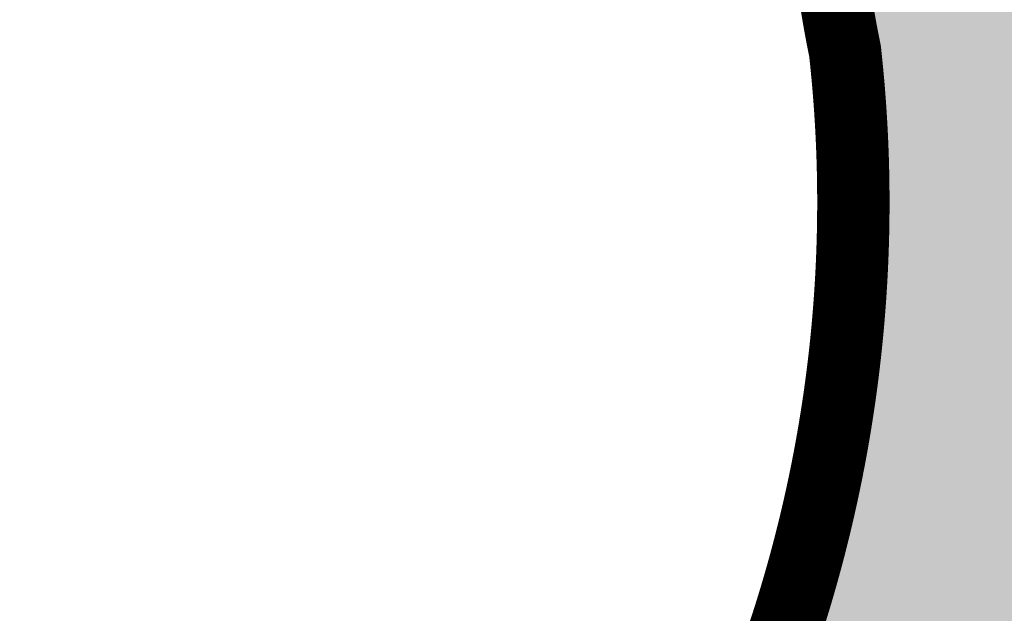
# Model space of a CAD drawing. Header units: feet. Extents: x 1609737 to 1611449, y 574802 to 575794.
# Tile 63 of 256: x 1610386 to 1610399, y 575051 to 575059. Entities that reach past the tile are written whole.
import ezdxf

# ---------------------------------------------------------------- set-up
doc = ezdxf.new("R2010")
doc.units = ezdxf.units.FT
doc.header["$MEASUREMENT"] = 0
for name, color, linetype in [('C-GROUTED-BLDR-HTCH-SINGLE', 79, 'Continuous'), ('C-THICKENED EDGE', 3, 'Continuous'), ('C-VOID FILLED RIPRAP', 23, 'Continuous')]:
    doc.layers.add(name, color=color, linetype=linetype)

msp = doc.modelspace()

# ---------------------------------------------------------------- hatches: boundary and pattern name
at = {"layer": 'C-GROUTED-BLDR-HTCH-SINGLE'}
h = msp.add_hatch(color=256, dxfattribs=at)
h.dxf.hatch_style = 1
edge = h.paths.add_edge_path()
edge.add_arc((1610346.798689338, 574967.6627427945), 126.8649867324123, 71.28505858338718, 88.50538841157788, ccw=False)
edge.add_arc((1610346.827493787, 574966.8597696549), 127.6165798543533, 65.85690705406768, 71.41298022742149, ccw=False)
edge.add_arc((1610404.7424691, 575080.043137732), 6.586764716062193, 150.232757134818, 192.3781952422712)
edge.add_arc((1610384.063225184, 575073.5679704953), 15.11863200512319, -18.604933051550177, 19.56635503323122, ccw=False)
edge.add_arc((1610416.513828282, 575060.92329932), 19.73778720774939, 156.6556931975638, 184.9380587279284)
edge.add_arc((1610380.29010607, 575056.0200681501), 16.86635743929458, -23.431948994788, 10.951468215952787, ccw=False)
edge.add_arc((1610404.150345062, 575043.2004725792), 10.37631145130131, 143.9079133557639, 198.3481587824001)
edge.add_arc((1610383.350808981, 575032.3549064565), 13.31777413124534, -11.562052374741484, 34.68779327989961, ccw=False)
edge.add_arc((1610414.662779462, 575075.9827910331), 49.76963084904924, 248.470540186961, 307.5616870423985)
edge.add_arc((1610475.45377047, 574997.3922403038), 49.58879759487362, 68.46665870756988, 127.88389707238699, ccw=False)
edge.add_arc((1610541.152820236, 575168.45085079), 133.6554409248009, 249.1835495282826, 262.0771957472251)
edge.add_arc((1610538.620285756, 575053.3600420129), 23.48207888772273, 169.698739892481, 227.4135499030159, ccw=False)
edge.add_arc((1610504.766698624, 575062.5365908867), 11.84640154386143, 335.1552628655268, 392.3913042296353)
edge.add_arc((1610525.659987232, 575075.0338984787), 12.50724317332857, 155.5736846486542, 209.4597175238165, ccw=False)
edge.add_arc((1610505.763914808, 575085.634325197), 10.09250994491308, 327.4616461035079, 366.1857299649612)
edge.add_arc((1610550.370748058, 575153.6818102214), 75.35873958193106, 242.691587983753, 274.296040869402)
edge.add_arc((1610562.194032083, 575081.4931232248), 6.849925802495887, 198.0715154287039, 205.5866701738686, ccw=False)
edge.add_arc((1610561.881980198, 575081.3913006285), 6.521681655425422, 145.8833785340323, 198.0715154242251, ccw=False)
edge.add_arc((1610554.68458593, 575086.2673485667), 2.171898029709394, 325.8833785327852, 440.5424989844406)
edge.add_arc((1610556.009493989, 575094.2209239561), 5.891273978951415, 222.7830371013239, 260.5424989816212, ccw=False)
edge.add_arc((1610554.185066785, 575092.5324888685), 3.405444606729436, 183.5019517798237, 222.78303710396, ccw=False)
edge.add_arc((1610550.370748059, 575153.6818102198), 61.35873958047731, 238.08154091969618, 270.3877407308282, ccw=False)
edge.add_arc((1610468.690325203, 574991.0261166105), 121.0420992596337, 65.99633416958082, 89.05759905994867)
edge.add_line((1610470.681135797, 575112.0518430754), (1610470.678386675, 575112.0331643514))
edge.add_line((1610470.678386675, 575112.0331643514), (1610468.827942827, 575112.0681376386))
edge.add_arc((1610459.13518586, 575115.8351432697), 10.39903212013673, 322.58159602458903, 338.76181796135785, ccw=False)
edge.add_arc((1610460.132572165, 575114.6197738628), 8.875664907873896, 320.9584175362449, 324.9011775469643, ccw=False)
edge.add_arc((1610460.844486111, 575114.0424213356), 7.959063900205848, 302.28112678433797, 320.95841752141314, ccw=False)
edge.add_arc((1610451.738392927, 575127.4486950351), 24.16256683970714, 284.0200303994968, 303.55861885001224, ccw=False)
edge.add_line((1610457.592042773, 575104.0059046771), (1610457.595383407, 575103.920069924))
edge.add_line((1610457.595383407, 575103.920069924), (1610460.480929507, 575102.1277901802))
edge.add_line((1610460.480929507, 575102.1277901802), (1610461.388454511, 575099.1460253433))
edge.add_line((1610461.388454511, 575099.1460253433), (1610461.932838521, 575097.8547054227))
edge.add_line((1610461.932838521, 575097.8547054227), (1610458.962926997, 575097.6253133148))
edge.add_arc((1610444.286277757, 575111.6052103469), 20.26922677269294, 252.9107273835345, 316.3928090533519, ccw=False)
edge.add_arc((1610435.269657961, 575078.1270833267), 14.43202019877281, 77.7576186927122, 164.2463266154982)
edge.add_line((1610421.379735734, 575082.0454079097), (1610416.758092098, 575089.705494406))
edge.add_line((1610416.758092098, 575089.705494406), (1610416.405233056, 575088.5733883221))
edge.add_line((1610416.405233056, 575088.5733883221), (1610415.439970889, 575086.9513317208))
edge.add_line((1610415.439970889, 575086.9513317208), (1610414.124019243, 575085.5981613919))
edge.add_line((1610414.124019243, 575085.5981613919), (1610412.543465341, 575084.5947602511))
edge.add_line((1610412.543465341, 575084.5947602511), (1610410.774099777, 575083.9829514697))
edge.add_line((1610410.774099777, 575083.9829514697), (1610408.911330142, 575083.7957249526))
edge.add_line((1610408.911330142, 575083.7957249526), (1610407.58607858, 575083.9271950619))
edge.add_line((1610407.58607858, 575083.9271950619), (1610401.745635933, 575086.6712269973))
edge.add_arc((1610345.586171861, 574961.0911944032), 137.5653662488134, 65.90577864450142, 85.80491363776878)
edge.add_arc((1610353.002017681, 575098.637514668), 2.670401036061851, 275.9515570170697, 352.4790479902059, ccw=False)
edge.add_arc((1610357.443323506, 575072.4608215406), 23.88650330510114, 100.0403631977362, 104.5996252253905)
edge.add_arc((1610352.062700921, 575093.4672650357), 2.203844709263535, 106.8896556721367, 152.5093626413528)

# ---------------------------------------------------------------- linework, layer by layer
msp.add_lwpolyline([(1610350.107700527, 575094.484567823, -0.07527958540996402), (1610387.504587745, 575087.8199510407, -0.02424769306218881), (1610399.024831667, 575083.313319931, 0.1859955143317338), (1610398.308820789, 575078.6311749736, -0.1681110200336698), (1610398.391771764, 575068.7445083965, 0.1240353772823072), (1610396.849301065, 575059.224295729, -0.1511617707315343), (1610395.765546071, 575049.3129994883, 0.2421113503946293), (1610394.301552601, 575039.9341097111, -0.2045878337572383), (1610396.398341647, 575029.6856370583, 0.2637033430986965), (1610445.003104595, 575036.53053095, -0.2652257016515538), (1610493.654971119, 575043.5199450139, 0.05631857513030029), (1610522.729919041, 575036.0711937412, -0.2572904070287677)], format="xyb", dxfattribs=at)
at = {"layer": 'C-THICKENED EDGE', "const_width": 1, "flags": 128}
msp.add_lwpolyline([(1610396.893318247, 575059.4946651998), (1610396.895215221, 575059.4813944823), (1610396.89712324, 575059.4681265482), (1610396.899042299, 575059.4548614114), (1610396.900972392, 575059.4415990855), (1610396.902913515, 575059.428339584), (1610396.904865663, 575059.4150829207), (1610396.90682883, 575059.4018291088), (1610396.908803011, 575059.3885781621), (1610396.910788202, 575059.3753300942), (1610396.912784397, 575059.3620849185), (1610396.914791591, 575059.3488426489), (1610396.916809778, 575059.3356032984), (1610396.918838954, 575059.3223668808), (1610396.920879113, 575059.3091334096), (1610396.92293025, 575059.2959028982), (1610396.92499236, 575059.2826753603), (1610396.927065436, 575059.269450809), (1610396.929149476, 575059.2562292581), (1610396.931244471, 575059.2430107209), (1610396.933350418, 575059.2297952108), (1610396.935467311, 575059.2165827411), (1610396.937595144, 575059.2033733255), (1610396.939733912, 575059.1901669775), (1610396.94188361, 575059.17696371), (1610396.944044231, 575059.1637635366), (1610396.946215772, 575059.1505664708), (1610396.948398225, 575059.137372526), (1610396.950591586, 575059.1241817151), (1610396.952795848, 575059.1109940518), (1610396.955011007, 575059.0978095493), (1610396.957237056, 575059.0846282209), (1610396.959473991, 575059.0714500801), (1610396.961721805, 575059.0582751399), (1610396.963980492, 575059.0451034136), (1610396.966250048, 575059.0319349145), (1610396.968530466, 575059.0187696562), (1610396.97082174, 575059.0056076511), (1610396.973123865, 575058.9924489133), (1610396.975436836, 575058.9792934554), (1610396.977760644, 575058.9661412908), (1610396.980095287, 575058.9529924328), (1610396.982440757, 575058.9398468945), (1610396.984797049, 575058.9267046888), (1610396.987164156, 575058.9135658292), (1610396.989542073, 575058.9004303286), (1610396.991930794, 575058.8872982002), (1610396.994330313, 575058.874169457), (1610396.996740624, 575058.8610441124), (1610396.999161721, 575058.8479221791), (1610397.001593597, 575058.8348036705), (1610397.004036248, 575058.8216885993), (1610397.006489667, 575058.808576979), (1610397.008953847, 575058.795468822), (1610397.011428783, 575058.782364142), (1610397.013914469, 575058.7692629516), (1610397.016410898, 575058.7561652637), (1610397.018918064, 575058.7430710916), (1610397.021435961, 575058.729980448), (1610397.023964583, 575058.7168933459), (1610397.026503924, 575058.7038097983), (1610397.029053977, 575058.6907298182), (1610397.031614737, 575058.6776534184), (1610397.034186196, 575058.6645806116), (1610397.036768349, 575058.6515114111), (1610397.039361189, 575058.6384458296), (1610397.04196471, 575058.6253838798), (1610397.044578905, 575058.6123255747), (1610397.047203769, 575058.599270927), (1610397.049839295, 575058.5862199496), (1610397.052485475, 575058.5731726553), (1610397.055142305, 575058.5601290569), (1610397.056474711, 575058.5536086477), (1610397.056808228, 575058.5519786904), (1610397.056975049, 575058.5511637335), (1610397.057107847, 575058.5502446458), (1610397.057545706, 575058.5462841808), (1610397.05928894, 575058.5304403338), (1610397.061019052, 575058.5145933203), (1610397.062736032, 575058.4987431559), (1610397.064439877, 575058.4828898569), (1610397.06613058, 575058.4670334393), (1610397.067808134, 575058.451173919), (1610397.069472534, 575058.4353113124), (1610397.071123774, 575058.4194456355), (1610397.072761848, 575058.4035769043), (1610397.07438675, 575058.387705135), (1610397.075998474, 575058.3718303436), (1610397.077597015, 575058.3559525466), (1610397.079182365, 575058.3400717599), (1610397.08075452, 575058.3241879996), (1610397.082313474, 575058.3083012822), (1610397.083859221, 575058.2924116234), (1610397.085391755, 575058.2765190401), (1610397.086911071, 575058.2606235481), (1610397.088417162, 575058.2447251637), (1610397.089910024, 575058.228823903), (1610397.09138965, 575058.2129197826), (1610397.092856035, 575058.1970128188), (1610397.094309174, 575058.1811030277), (1610397.09574906, 575058.1651904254), (1610397.097175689, 575058.1492750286), (1610397.098589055, 575058.1333568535), (1610397.099989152, 575058.1174359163), (1610397.101375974, 575058.1015122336), (1610397.102749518, 575058.0855858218), (1610397.104109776, 575058.0696566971), (1610397.105456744, 575058.0537248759), (1610397.106790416, 575058.0377903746), (1610397.108110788, 575058.0218532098), (1610397.109417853, 575058.0059133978), (1610397.110711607, 575057.9899709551), (1610397.111992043, 575057.9740258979), (1610397.113259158, 575057.9580782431), (1610397.114512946, 575057.9421280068), (1610397.115753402, 575057.9261752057), (1610397.11698052, 575057.9102198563), (1610397.118194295, 575057.8942619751), (1610397.119394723, 575057.8783015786), (1610397.120581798, 575057.8623386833), (1610397.121755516, 575057.8463733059), (1610397.122915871, 575057.8304054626), (1610397.124062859, 575057.8144351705), (1610397.125196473, 575057.7984624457), (1610397.126316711, 575057.7824873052), (1610397.127423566, 575057.7665097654), (1610397.128517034, 575057.7505298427), (1610397.129597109, 575057.734547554), (1610397.130663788, 575057.7185629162), (1610397.131717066, 575057.7025759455), (1610397.132756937, 575057.6865866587), (1610397.133783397, 575057.6705950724), (1610397.13479644, 575057.6546012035), (1610397.135796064, 575057.6386050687), (1610397.136782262, 575057.6226066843), (1610397.137755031, 575057.6066060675), (1610397.138714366, 575057.590603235), (1610397.139660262, 575057.574598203), (1610397.140592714, 575057.5585909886), (1610397.141511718, 575057.5425816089), (1610397.14241727, 575057.5265700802), (1610397.143309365, 575057.5105564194), (1610397.144187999, 575057.4945406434), (1610397.145053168, 575057.4785227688), (1610397.145904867, 575057.4625028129), (1610397.146743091, 575057.4464807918), (1610397.147567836, 575057.4304567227), (1610397.148379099, 575057.4144306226), (1610397.149176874, 575057.3984025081), (1610397.149961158, 575057.3823723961), (1610397.150731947, 575057.3663403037), (1610397.151489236, 575057.3503062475), (1610397.152233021, 575057.3342702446), (1610397.152963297, 575057.3182323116), (1610397.153680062, 575057.3021924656), (1610397.154383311, 575057.2861507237), (1610397.155073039, 575057.2701071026), (1610397.155749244, 575057.2540616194), (1610397.15641192, 575057.2380142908), (1610397.157061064, 575057.221965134), (1610397.157696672, 575057.2059141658), (1610397.15831874, 575057.1898614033), (1610397.158927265, 575057.1738068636), (1610397.159522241, 575057.1577505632), (1610397.160103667, 575057.1416925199), (1610397.160671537, 575057.12563275), (1610397.161225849, 575057.1095712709), (1610397.161766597, 575057.0935080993), (1610397.16229378, 575057.0774432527), (1610397.162807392, 575057.0613767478), (1610397.16330743, 575057.0453086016), (1610397.163793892, 575057.0292388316), (1610397.164266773, 575057.0131674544), (1610397.164726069, 575056.9970944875), (1610397.165171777, 575056.9810199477), (1610397.165603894, 575056.9649438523), (1610397.166022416, 575056.9488662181), (1610397.16642734, 575056.9327870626), (1610397.166818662, 575056.9167064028), (1610397.167196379, 575056.9006242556), (1610397.167560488, 575056.8845406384), (1610397.167910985, 575056.8684555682), (1610397.168247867, 575056.8523690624), (1610397.16857113, 575056.8362811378), (1610397.168880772, 575056.820191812), (1610397.169176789, 575056.8041011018), (1610397.169459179, 575056.7880090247), (1610397.169727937, 575056.7719155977), (1610397.169983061, 575056.7558208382), (1610397.170224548, 575056.7397247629), (1610397.170452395, 575056.7236273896), (1610397.170666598, 575056.7075287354), (1610397.170867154, 575056.6914288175), (1610397.171054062, 575056.6753276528), (1610397.171227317, 575056.6592252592), (1610397.171386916, 575056.6431216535), (1610397.171532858, 575056.627016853), (1610397.171665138, 575056.6109108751), (1610397.171783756, 575056.5948037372), (1610397.171888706, 575056.5786954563), (1610397.171979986, 575056.5625860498), (1610397.172057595, 575056.546475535), (1610397.172121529, 575056.5303639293), (1610397.172171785, 575056.5142512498), (1610397.172208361, 575056.4981375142), (1610397.172231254, 575056.4820227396), (1610397.172240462, 575056.4659069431), (1610397.172235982, 575056.4497901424), (1610397.172217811, 575056.4336723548), (1610397.172185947, 575056.4175535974), (1610397.172140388, 575056.4014338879), (1610397.17208113, 575056.3853132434), (1610397.172008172, 575056.3691916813), (1610397.171921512, 575056.3530692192), (1610397.171821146, 575056.3369458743), (1610397.171707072, 575056.3208216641), (1610397.171579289, 575056.3046966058), (1610397.171437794, 575056.288570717), (1610397.171282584, 575056.272444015), (1610397.171113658, 575056.2563165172), (1610397.170931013, 575056.2401882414), (1610397.170734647, 575056.2240592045), (1610397.170524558, 575056.207929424), (1610397.170300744, 575056.1917989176), (1610397.170063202, 575056.1756677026), (1610397.169811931, 575056.1595357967), (1610397.169546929, 575056.1434032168), (1610397.169268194, 575056.127269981), (1610397.168975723, 575056.1111361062), (1610397.168669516, 575056.0950016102), (1610397.168349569, 575056.0788665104), (1610397.168015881, 575056.0627308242), (1610397.16766845, 575056.0465945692), (1610397.167307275, 575056.030457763), (1610397.166932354, 575056.0143204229), (1610397.166543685, 575055.9981825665), (1610397.166141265, 575055.982044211), (1610397.165725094, 575055.9659053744), (1610397.16529517, 575055.9497660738), (1610397.164851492, 575055.9336263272), (1610397.164394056, 575055.9174861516), (1610397.163922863, 575055.9013455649), (1610397.16343791, 575055.8852045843), (1610397.162939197, 575055.8690632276), (1610397.162426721, 575055.8529215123), (1610397.16190048, 575055.8367794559), (1610397.161360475, 575055.820637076), (1610397.160806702, 575055.80449439), (1610397.160239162, 575055.7883514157), (1610397.159657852, 575055.7722081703), (1610397.159062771, 575055.7560646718), (1610397.158453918, 575055.7399209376), (1610397.157831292, 575055.7237769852), (1610397.157194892, 575055.707632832), (1610397.156544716, 575055.691488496), (1610397.155880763, 575055.6753439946), (1610397.155203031, 575055.6591993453), (1610397.154511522, 575055.6430545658), (1610397.153806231, 575055.6269096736), (1610397.15308716, 575055.6107646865), (1610397.152354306, 575055.5946196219), (1610397.15160767, 575055.5784744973), (1610397.150847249, 575055.5623293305), (1610397.150073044, 575055.5461841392), (1610397.149285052, 575055.5300389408), (1610397.148483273, 575055.5138937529), (1610397.147667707, 575055.4977485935), (1610397.146838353, 575055.4816034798), (1610397.14599521, 575055.4654584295), (1610397.145138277, 575055.4493134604), (1610397.144267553, 575055.43316859), (1610397.143383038, 575055.4170238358), (1610397.142484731, 575055.4008792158), (1610397.141572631, 575055.3847347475), (1610397.140646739, 575055.3685904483), (1610397.139707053, 575055.3524463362), (1610397.138753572, 575055.3363024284), (1610397.137786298, 575055.320158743), (1610397.136805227, 575055.3040152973), (1610397.135810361, 575055.2878721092), (1610397.1348017, 575055.2717291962), (1610397.133779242, 575055.2555865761), (1610397.132742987, 575055.2394442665), (1610397.131692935, 575055.223302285), (1610397.130629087, 575055.2071606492), (1610397.12955144, 575055.191019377), (1610397.128459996, 575055.1748784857), (1610397.127354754, 575055.1587379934), (1610397.126235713, 575055.1425979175), (1610397.125102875, 575055.1264582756), (1610397.123956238, 575055.1103190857), (1610397.122795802, 575055.094180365), (1610397.121621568, 575055.0780421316), (1610397.120433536, 575055.0619044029), (1610397.119231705, 575055.0457671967), (1610397.118016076, 575055.0296305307), (1610397.116786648, 575055.0134944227), (1610397.115543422, 575054.9973588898), (1610397.114286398, 575054.9812239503), (1610397.113015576, 575054.9650896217), (1610397.111730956, 575054.9489559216), (1610397.110432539, 575054.9328228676), (1610397.109120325, 575054.9166904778), (1610397.107794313, 575054.9005587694), (1610397.106454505, 575054.8844277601), (1610397.105100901, 575054.8682974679), (1610397.1037335, 575054.8521679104), (1610397.102352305, 575054.8360391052), (1610397.100957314, 575054.8199110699), (1610397.099548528, 575054.8037838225), (1610397.098125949, 575054.7876573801), (1610397.096689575, 575054.7715317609), (1610397.095239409, 575054.7554069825), (1610397.09377545, 575054.7392830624), (1610397.0922977, 575054.7231600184), (1610397.090806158, 575054.7070378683), (1610397.089300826, 575054.6909166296), (1610397.087781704, 575054.67479632), (1610397.086248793, 575054.6586769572), (1610397.084702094, 575054.642558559), (1610397.083141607, 575054.6264411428), (1610397.081567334, 575054.6103247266), (1610397.079979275, 575054.594209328), (1610397.078377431, 575054.5780949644), (1610397.076761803, 575054.5619816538), (1610397.075132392, 575054.5458694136), (1610397.073489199, 575054.529758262), (1610397.071832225, 575054.5136482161), (1610397.070161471, 575054.4975392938), (1610397.068476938, 575054.4814315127), (1610397.066778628, 575054.4653248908), (1610397.065066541, 575054.4492194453), (1610397.063340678, 575054.4331151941), (1610397.061601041, 575054.4170121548), (1610397.059847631, 575054.4009103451), (1610397.058080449, 575054.3848097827), (1610397.056299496, 575054.3687104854), (1610397.054504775, 575054.3526124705), (1610397.052696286, 575054.336515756), (1610397.050874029, 575054.3204203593), (1610397.049038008, 575054.3043262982), (1610397.047188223, 575054.2882335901), (1610397.045324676, 575054.272142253), (1610397.043447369, 575054.2560523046), (1610397.041556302, 575054.2399637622), (1610397.039651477, 575054.2238766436), (1610397.037732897, 575054.2077909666), (1610397.035800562, 575054.1917067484), (1610397.033854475, 575054.1756240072), (1610397.031894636, 575054.1595427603), (1610397.029921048, 575054.1434630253), (1610397.027933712, 575054.1273848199), (1610397.025932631, 575054.111308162), (1610397.023917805, 575054.0952330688), (1610397.021889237, 575054.079159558), (1610397.019846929, 575054.0630876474), (1610397.017790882, 575054.0470173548), (1610397.015721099, 575054.0309486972), (1610397.01363758, 575054.0148816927), (1610397.01154033, 575053.9988163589), (1610397.009429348, 575053.982752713), (1610397.007304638, 575053.966690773), (1610397.005166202, 575053.9506305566), (1610397.003014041, 575053.9345720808), (1610397.000848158, 575053.9185153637), (1610396.998668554, 575053.9024604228), (1610396.996475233, 575053.8864072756), (1610396.994268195, 575053.8703559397), (1610396.992047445, 575053.8543064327), (1610396.989812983, 575053.8382587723), (1610396.987564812, 575053.8222129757), (1610396.985302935, 575053.8061690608), (1610396.983027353, 575053.790127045), (1610396.98073807, 575053.774086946), (1610396.978435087, 575053.7580487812), (1610396.976118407, 575053.7420125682), (1610396.973788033, 575053.7259783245), (1610396.971443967, 575053.7099460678), (1610396.969086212, 575053.6939158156), (1610396.966714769, 575053.6778875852), (1610396.964329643, 575053.6618613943), (1610396.961930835, 575053.6458372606), (1610396.959518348, 575053.6298152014), (1610396.957092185, 575053.6137952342), (1610396.954652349, 575053.5977773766), (1610396.952198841, 575053.581761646), (1610396.949731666, 575053.5657480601), (1610396.947250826, 575053.5497366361), (1610396.944756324, 575053.5337273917), (1610396.942248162, 575053.5177203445), (1610396.939726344, 575053.5017155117), (1610396.937190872, 575053.4857129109), (1610396.93464175, 575053.4697125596), (1610396.93207898, 575053.453714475), (1610396.929502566, 575053.437718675), (1610396.92691251, 575053.4217251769), (1610396.924308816, 575053.4057339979), (1610396.921691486, 575053.3897451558), (1610396.919060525, 575053.3737586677), (1610396.916415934, 575053.3577745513), (1610396.913757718, 575053.3417928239), (1610396.911085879, 575053.3258135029), (1610396.908400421, 575053.3098366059), (1610396.905701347, 575053.29386215), (1610396.902988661, 575053.2778901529), (1610396.900262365, 575053.2619206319), (1610396.897522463, 575053.2459536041), (1610396.894768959, 575053.2299890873), (1610396.892001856, 575053.2140270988), (1610396.889221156, 575053.1980676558), (1610396.886426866, 575053.1821107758), (1610396.883618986, 575053.1661564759), (1610396.880797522, 575053.150204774), (1610396.877962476, 575053.1342556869), (1610396.875113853, 575053.1183092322), (1610396.872251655, 575053.1023654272), (1610396.869375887, 575053.0864242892), (1610396.866486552, 575053.0704858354), (1610396.863583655, 575053.0545500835), (1610396.860667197, 575053.0386170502), (1610396.857737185, 575053.0226867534), (1610396.854793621, 575053.0067592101), (1610396.851836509, 575052.9908344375), (1610396.848865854, 575052.9749124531), (1610396.845881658, 575052.958993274), (1610396.842883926, 575052.9430769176), (1610396.839872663, 575052.927163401), (1610396.836847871, 575052.9112527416), (1610396.833809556, 575052.8953449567), (1610396.83075772, 575052.8794400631), (1610396.827692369, 575052.8635380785), (1610396.824613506, 575052.84763902), (1610396.821521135, 575052.8317429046), (1610396.818415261, 575052.8158497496), (1610396.815295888, 575052.7999595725), (1610396.812163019, 575052.7840723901), (1610396.80901666, 575052.7681882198), (1610396.805856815, 575052.7523070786), (1610396.802683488, 575052.7364289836), (1610396.799496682, 575052.7205539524), (1610396.796296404, 575052.7046820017), (1610396.793082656, 575052.6888131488), (1610396.789855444, 575052.6729474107), (1610396.786614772, 575052.6570848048), (1610396.783360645, 575052.6412253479), (1610396.780093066, 575052.6253690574), (1610396.776812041, 575052.6095159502), (1610396.773517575, 575052.5936660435), (1610396.770209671, 575052.5778193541), (1610396.766888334, 575052.5619758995), (1610396.76355357, 575052.5461356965), (1610396.760205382, 575052.530298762), (1610396.756843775, 575052.5144651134), (1610396.753468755, 575052.4986347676), (1610396.750080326, 575052.4828077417), (1610396.746678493, 575052.4669840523), (1610396.74326326, 575052.451163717), (1610396.739834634, 575052.4353467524), (1610396.736392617, 575052.4195331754), (1610396.732937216, 575052.4037230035), (1610396.729468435, 575052.3879162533), (1610396.72598628, 575052.3721129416), (1610396.722490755, 575052.3563130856), (1610396.718981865, 575052.3405167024), (1610396.715459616, 575052.3247238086), (1610396.711924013, 575052.3089344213), (1610396.70837506, 575052.2931485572), (1610396.704812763, 575052.2773662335), (1610396.701237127, 575052.2615874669), (1610396.697648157, 575052.2458122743), (1610396.694045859, 575052.2300406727), (1610396.690430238, 575052.214272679), (1610396.686801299, 575052.1985083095), (1610396.683159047, 575052.1827475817), (1610396.679503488, 575052.1669905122), (1610396.675834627, 575052.1512371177), (1610396.672152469, 575052.1354874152), (1610396.668457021, 575052.1197414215), (1610396.664748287, 575052.1039991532), (1610396.661026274, 575052.0882606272), (1610396.657290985, 575052.0725258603), (1610396.653542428, 575052.0567948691), (1610396.649780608, 575052.0410676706), (1610396.646005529, 575052.0253442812), (1610396.642217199, 575052.009624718), (1610396.638415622, 575051.9939089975), (1610396.634600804, 575051.9781971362), (1610396.630772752, 575051.9624891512), (1610396.62693147, 575051.9467850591), (1610396.623076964, 575051.9310848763), (1610396.619209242, 575051.9153886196), (1610396.615328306, 575051.8996963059), (1610396.611434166, 575051.8840079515), (1610396.607526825, 575051.868323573), (1610396.60360629, 575051.8526431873), (1610396.599672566, 575051.8369668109), (1610396.595725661, 575051.8212944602), (1610396.591765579, 575051.8056261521), (1610396.587792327, 575051.7899619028), (1610396.583805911, 575051.774301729), (1610396.579806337, 575051.7586456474), (1610396.575793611, 575051.7429936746), (1610396.571767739, 575051.7273458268), (1610396.567728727, 575051.7117021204), (1610396.563676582, 575051.6960625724), (1610396.55961131, 575051.6804271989), (1610396.555532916, 575051.6647960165), (1610396.551441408, 575051.6491690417), (1610396.547336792, 575051.6335462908), (1610396.543219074, 575051.6179277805), (1610396.539088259, 575051.6023135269), (1610396.534944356, 575051.5867035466), (1610396.53078737, 575051.5710978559), (1610396.526617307, 575051.5554964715), (1610396.522434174, 575051.5398994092), (1610396.518237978, 575051.5243066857), (1610396.514028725, 575051.5087183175), (1610396.509806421, 575051.4931343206), (1610396.505571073, 575051.4775547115), (1610396.501322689, 575051.4619795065), (1610396.497061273, 575051.446408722), (1610396.492786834, 575051.430842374), (1610396.488499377, 575051.4152804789), (1610396.48419891, 575051.3997230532), (1610396.47988544, 575051.3841701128), (1610396.475558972, 575051.3686216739), (1610396.471219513, 575051.353077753), (1610396.466867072, 575051.3375383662), (1610396.462501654, 575051.3220035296), (1610396.458123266, 575051.3064732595), (1610396.453731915, 575051.2909475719), (1610396.449327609, 575051.2754264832), (1610396.444910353, 575051.2599100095), (1610396.440480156, 575051.2443981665), (1610396.436037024, 575051.2288909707), (1610396.431580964, 575051.2133884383), (1610396.427111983, 575051.197890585), (1610396.422630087, 575051.1823974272), (1610396.418135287, 575051.1669089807), (1610396.413627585, 575051.1514252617), (1610396.409106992, 575051.1359462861), (1610396.404573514, 575051.1204720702), (1610396.400027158, 575051.1050026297), (1610396.395467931, 575051.0895379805), (1610396.390895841, 575051.0740781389), (1610396.386310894, 575051.0586231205), (1610396.381713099, 575051.0431729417), (1610396.377102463, 575051.027727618), (1610396.372478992, 575051.0122871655), (1610396.367842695, 575050.9968516), (1610396.363193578, 575050.9814209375), (1610396.35853165, 575050.9659951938), (1610396.353856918, 575050.9505743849), (1610396.349169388, 575050.9351585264), (1610396.34446907, 575050.919747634), (1610396.339755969, 575050.9043417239), (1610396.335030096, 575050.888940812), (1610396.330291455, 575050.8735449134), (1610396.325540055, 575050.8581540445), (1610396.320775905, 575050.8427682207), (1610396.31599901, 575050.8273874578), (1610396.31120938, 575050.8120117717), (1610396.306407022, 575050.7966411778), (1610396.301591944, 575050.7812756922), (1610396.296764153, 575050.7659153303), (1610396.291923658, 575050.7505601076), (1610396.287070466, 575050.73521004), (1610396.282204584, 575050.719865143), (1610396.277326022, 575050.7045254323), (1610396.272434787, 575050.6891909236), (1610396.267530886, 575050.6738616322), (1610396.262614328, 575050.6585375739), (1610396.257685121, 575050.6432187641), (1610396.252743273, 575050.6279052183), (1610396.247788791, 575050.6125969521), (1610396.242821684, 575050.597293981), (1610396.237841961, 575050.5819963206), (1610396.232849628, 575050.5667039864), (1610396.227844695, 575050.5514169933), (1610396.222827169, 575050.5361353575), (1610396.217797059, 575050.5208590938), (1610396.212754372, 575050.505588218), (1610396.207699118, 575050.4903227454), (1610396.202631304, 575050.4750626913), (1610396.197550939, 575050.459808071), (1610396.19245803, 575050.4445589), (1610396.187352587, 575050.4293151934), (1610396.182234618, 575050.4140769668), (1610396.17710413, 575050.3988442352), (1610396.171961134, 575050.3836170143), (1610396.166805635, 575050.3683953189), (1610396.161637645, 575050.3531791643), (1610396.15645717, 575050.337968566), (1610396.15126422, 575050.322763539), (1610396.146058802, 575050.3075640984), (1610396.140840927, 575050.2923702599), (1610396.135610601, 575050.2771820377)], dxfattribs=at)
at = {"layer": 'C-VOID FILLED RIPRAP', "linetype": 'Continuous'}
msp.add_lwpolyline([(1610396.88492375, 575058.9994808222), (1610396.887117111, 575058.9862900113), (1610396.889321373, 575058.973102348), (1610396.891536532, 575058.9599178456), (1610396.893762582, 575058.9467365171), (1610396.895999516, 575058.9335583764), (1610396.89824733, 575058.9203834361), (1610396.900506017, 575058.9072117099), (1610396.902775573, 575058.8940432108), (1610396.905055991, 575058.8808779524), (1610396.907347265, 575058.8677159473), (1610396.90964939, 575058.8545572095), (1610396.911962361, 575058.8414017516), (1610396.91428617, 575058.8282495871), (1610396.916620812, 575058.815100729), (1610396.918966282, 575058.8019551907), (1610396.921322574, 575058.7888129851), (1610396.923689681, 575058.7756741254), (1610396.926067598, 575058.7625386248), (1610396.928456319, 575058.7494064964), (1610396.930855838, 575058.7362777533), (1610396.933266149, 575058.7231524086), (1610396.935687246, 575058.7100304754), (1610396.938119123, 575058.6969119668), (1610396.940561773, 575058.6837968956), (1610396.943015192, 575058.6706852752), (1610396.945479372, 575058.6575771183), (1610396.947954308, 575058.6444724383), (1610396.950439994, 575058.6313712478), (1610396.952936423, 575058.61827356), (1610396.955443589, 575058.6051793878), (1610396.957961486, 575058.5920887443), (1610396.960490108, 575058.5790016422), (1610396.96302945, 575058.5659180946), (1610396.965579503, 575058.5528381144), (1610396.968140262, 575058.5397617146), (1610396.970711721, 575058.5266889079), (1610396.973293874, 575058.5136197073), (1610396.975886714, 575058.5005541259), (1610396.978490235, 575058.487492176), (1610396.981104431, 575058.474433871), (1610396.983729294, 575058.4613792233), (1610396.98636482, 575058.4483282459), (1610396.989011, 575058.4352809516), (1610396.99166783, 575058.4222373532), (1610396.993000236, 575058.4157169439), (1610396.993333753, 575058.4140869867), (1610396.993500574, 575058.4132720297), (1610396.993633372, 575058.412352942), (1610396.994071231, 575058.4083924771), (1610396.995814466, 575058.39254863), (1610396.997544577, 575058.3767016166), (1610396.999261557, 575058.3608514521), (1610397.000965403, 575058.3449981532), (1610397.002656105, 575058.3291417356), (1610397.004333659, 575058.3132822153), (1610397.00599806, 575058.2974196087), (1610397.0076493, 575058.2815539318), (1610397.009287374, 575058.2656852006), (1610397.010912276, 575058.2498134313), (1610397.012523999, 575058.2339386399), (1610397.01412254, 575058.2180608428), (1610397.01570789, 575058.2021800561), (1610397.017280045, 575058.1862962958), (1610397.018838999, 575058.1704095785), (1610397.020384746, 575058.1545199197), (1610397.02191728, 575058.1386273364), (1610397.023436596, 575058.1227318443), (1610397.024942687, 575058.1068334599), (1610397.026435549, 575058.0909321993), (1610397.027915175, 575058.0750280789), (1610397.02938156, 575058.059121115), (1610397.030834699, 575058.0432113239), (1610397.032274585, 575058.0272987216), (1610397.033701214, 575058.0113833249), (1610397.03511458, 575057.9954651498), (1610397.036514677, 575057.9795442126), (1610397.0379015, 575057.9636205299), (1610397.039275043, 575057.947694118), (1610397.040635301, 575057.9317649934), (1610397.041982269, 575057.9158331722), (1610397.043315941, 575057.8998986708), (1610397.044636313, 575057.8839615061), (1610397.045943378, 575057.868021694), (1610397.047237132, 575057.8520792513), (1610397.048517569, 575057.8361341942), (1610397.049784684, 575057.8201865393), (1610397.051038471, 575057.8042363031), (1610397.052278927, 575057.788283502), (1610397.053506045, 575057.7723281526), (1610397.05471982, 575057.7563702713), (1610397.055920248, 575057.7404098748), (1610397.057107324, 575057.7244469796), (1610397.058281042, 575057.7084816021), (1610397.059441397, 575057.6925137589), (1610397.060588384, 575057.6765434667), (1610397.061721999, 575057.660570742), (1610397.062842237, 575057.6445956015), (1610397.063949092, 575057.6286180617), (1610397.065042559, 575057.6126381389), (1610397.066122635, 575057.5966558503), (1610397.067189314, 575057.5806712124), (1610397.068242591, 575057.5646842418), (1610397.069282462, 575057.548694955), (1610397.070308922, 575057.5327033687), (1610397.071321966, 575057.5167094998), (1610397.072321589, 575057.5007133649), (1610397.073307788, 575057.4847149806), (1610397.074280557, 575057.4687143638), (1610397.075239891, 575057.4527115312), (1610397.076185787, 575057.4367064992), (1610397.077118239, 575057.4206992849), (1610397.078037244, 575057.4046899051), (1610397.078942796, 575057.3886783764), (1610397.079834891, 575057.3726647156), (1610397.080713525, 575057.3566489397), (1610397.081578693, 575057.3406310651), (1610397.082430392, 575057.3246111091), (1610397.083268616, 575057.308589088), (1610397.084093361, 575057.292565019), (1610397.084904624, 575057.2765389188), (1610397.085702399, 575057.2605108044), (1610397.086486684, 575057.2444806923), (1610397.087257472, 575057.2284485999), (1610397.088014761, 575057.2124145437), (1610397.088758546, 575057.1963785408), (1610397.089488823, 575057.1803406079), (1610397.090205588, 575057.1643007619), (1610397.090908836, 575057.14825902), (1610397.091598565, 575057.1322153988), (1610397.092274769, 575057.1161699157), (1610397.092937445, 575057.100122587), (1610397.093586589, 575057.0840734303), (1610397.094222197, 575057.0680224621), (1610397.094844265, 575057.0519696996), (1610397.09545279, 575057.0359151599), (1610397.096047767, 575057.0198588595), (1610397.096629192, 575057.0038008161), (1610397.097197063, 575056.9877410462), (1610397.097751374, 575056.9716795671), (1610397.098292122, 575056.9556163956), (1610397.098819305, 575056.9395515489), (1610397.099332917, 575056.923485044), (1610397.099832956, 575056.9074168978), (1610397.100319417, 575056.8913471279), (1610397.100792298, 575056.8752757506), (1610397.101251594, 575056.8592027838), (1610397.101697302, 575056.8431282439), (1610397.10212942, 575056.8270521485), (1610397.102547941, 575056.8109745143), (1610397.102952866, 575056.7948953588), (1610397.103344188, 575056.778814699), (1610397.103721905, 575056.7627325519), (1610397.104086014, 575056.7466489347), (1610397.10443651, 575056.7305638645), (1610397.104773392, 575056.7144773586), (1610397.105096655, 575056.698389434), (1610397.105406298, 575056.6823001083), (1610397.105702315, 575056.6662093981), (1610397.105984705, 575056.6501173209), (1610397.106253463, 575056.634023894), (1610397.106508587, 575056.6179291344), (1610397.106750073, 575056.6018330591), (1610397.10697792, 575056.5857356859), (1610397.107192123, 575056.5696370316), (1610397.10739268, 575056.5535371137), (1610397.107579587, 575056.5374359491), (1610397.107752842, 575056.5213335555), (1610397.107912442, 575056.5052299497), (1610397.108058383, 575056.4891251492), (1610397.108190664, 575056.4730191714), (1610397.108309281, 575056.4569120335), (1610397.108414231, 575056.4408037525), (1610397.108505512, 575056.424694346), (1610397.10858312, 575056.4085838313), (1610397.108647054, 575056.3924722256), (1610397.10869731, 575056.3763595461), (1610397.108733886, 575056.3602458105), (1610397.108756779, 575056.3441310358), (1610397.108765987, 575056.3280152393), (1610397.108761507, 575056.3118984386), (1610397.108743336, 575056.295780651), (1610397.108711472, 575056.2796618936), (1610397.108665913, 575056.2635421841), (1610397.108606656, 575056.2474215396), (1610397.108533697, 575056.2312999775), (1610397.108447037, 575056.2151775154), (1610397.108346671, 575056.1990541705), (1610397.108232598, 575056.1829299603), (1610397.108104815, 575056.166804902), (1610397.107963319, 575056.1506790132), (1610397.107808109, 575056.1345523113), (1610397.107639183, 575056.1184248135), (1610397.107456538, 575056.1022965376), (1610397.107260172, 575056.0861675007), (1610397.107050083, 575056.0700377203), (1610397.106826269, 575056.0539072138), (1610397.106588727, 575056.0377759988), (1610397.106337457, 575056.021644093), (1610397.106072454, 575056.0055115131), (1610397.105793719, 575055.9893782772), (1610397.105501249, 575055.9732444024), (1610397.105195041, 575055.9571099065), (1610397.104875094, 575055.9409748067), (1610397.104541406, 575055.9248391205), (1610397.104193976, 575055.9087028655), (1610397.103832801, 575055.8925660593), (1610397.103457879, 575055.8764287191), (1610397.10306921, 575055.8602908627), (1610397.10266679, 575055.8441525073), (1610397.10225062, 575055.8280136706), (1610397.101820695, 575055.8118743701), (1610397.101377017, 575055.7957346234), (1610397.100919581, 575055.7795944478), (1610397.100448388, 575055.7634538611), (1610397.099963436, 575055.7473128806), (1610397.099464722, 575055.7311715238), (1610397.098952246, 575055.7150298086), (1610397.098426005, 575055.6988877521), (1610397.097886, 575055.6827453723), (1610397.097332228, 575055.6666026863), (1610397.096764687, 575055.6504597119), (1610397.096183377, 575055.6343164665), (1610397.095588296, 575055.618172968), (1610397.094979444, 575055.6020292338), (1610397.094356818, 575055.5858852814), (1610397.093720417, 575055.5697411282), (1610397.093070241, 575055.5535967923), (1610397.092406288, 575055.5374522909), (1610397.091728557, 575055.5213076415), (1610397.091037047, 575055.505162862), (1610397.090331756, 575055.4890179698), (1610397.089612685, 575055.4728729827), (1610397.088879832, 575055.4567279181), (1610397.088133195, 575055.4405827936), (1610397.087372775, 575055.4244376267), (1610397.086598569, 575055.4082924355), (1610397.085810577, 575055.3921472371), (1610397.085008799, 575055.3760020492), (1610397.084193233, 575055.3598568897), (1610397.083363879, 575055.3437117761), (1610397.082520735, 575055.3275667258), (1610397.081663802, 575055.3114217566), (1610397.080793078, 575055.2952768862), (1610397.079908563, 575055.2791321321), (1610397.079010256, 575055.262987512), (1610397.078098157, 575055.2468430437), (1610397.077172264, 575055.2306987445), (1610397.076232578, 575055.2145546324), (1610397.075279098, 575055.1984107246), (1610397.074311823, 575055.1822670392), (1610397.073330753, 575055.1661235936), (1610397.072335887, 575055.1499804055), (1610397.071327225, 575055.1338374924), (1610397.070304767, 575055.1176948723), (1610397.069268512, 575055.1015525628), (1610397.068218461, 575055.0854105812), (1610397.067154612, 575055.0692689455), (1610397.066076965, 575055.0531276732), (1610397.064985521, 575055.036986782), (1610397.063880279, 575055.0208462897), (1610397.062761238, 575055.0047062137), (1610397.0616284, 575054.9885665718), (1610397.060481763, 575054.9724273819), (1610397.059321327, 575054.9562886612), (1610397.058147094, 575054.9401504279), (1610397.056959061, 575054.9240126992), (1610397.05575723, 575054.9078754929), (1610397.054541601, 575054.891738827), (1610397.053312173, 575054.8756027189), (1610397.052068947, 575054.859467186), (1610397.050811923, 575054.8433322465), (1610397.049541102, 575054.827197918), (1610397.048256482, 575054.8110642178), (1610397.046958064, 575054.7949311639), (1610397.04564585, 575054.778798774), (1610397.044319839, 575054.7626670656), (1610397.04298003, 575054.7465360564), (1610397.041626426, 575054.7304057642), (1610397.040259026, 575054.7142762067), (1610397.03887783, 575054.6981474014), (1610397.037482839, 575054.6820193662), (1610397.036074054, 575054.6658921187), (1610397.034651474, 575054.6497656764), (1610397.033215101, 575054.6336400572), (1610397.031764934, 575054.6175152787), (1610397.030300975, 575054.6013913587), (1610397.028823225, 575054.5852683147), (1610397.027331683, 575054.5691461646), (1610397.025826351, 575054.5530249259), (1610397.024307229, 575054.5369046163), (1610397.022774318, 575054.5207852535), (1610397.021227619, 575054.5046668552), (1610397.019667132, 575054.488549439), (1610397.018092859, 575054.4724330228), (1610397.0165048, 575054.4563176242), (1610397.014902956, 575054.4402032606), (1610397.013287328, 575054.42408995), (1610397.011657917, 575054.4079777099), (1610397.010014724, 575054.3918665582), (1610397.00835775, 575054.3757565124), (1610397.006686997, 575054.3596475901), (1610397.005002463, 575054.343539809), (1610397.003304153, 575054.327433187), (1610397.001592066, 575054.3113277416), (1610396.999866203, 575054.2952234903), (1610396.998126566, 575054.2791204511), (1610396.996373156, 575054.2630186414), (1610396.994605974, 575054.246918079), (1610396.992825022, 575054.2308187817), (1610396.9910303, 575054.2147207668), (1610396.989221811, 575054.1986240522), (1610396.987399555, 575054.1825286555), (1610396.985563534, 575054.1664345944), (1610396.983713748, 575054.1503418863), (1610396.981850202, 575054.1342505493), (1610396.979972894, 575054.1181606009), (1610396.978081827, 575054.1020720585), (1610396.976177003, 575054.0859849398), (1610396.974258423, 575054.0698992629), (1610396.972326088, 575054.0538150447), (1610396.97038, 575054.0377323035), (1610396.968420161, 575054.0216510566), (1610396.966446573, 575054.0055713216), (1610396.964459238, 575053.9894931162), (1610396.962458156, 575053.9734164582), (1610396.96044333, 575053.957341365), (1610396.958414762, 575053.9412678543), (1610396.956372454, 575053.9251959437), (1610396.954316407, 575053.909125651), (1610396.952246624, 575053.8930569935), (1610396.950163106, 575053.876989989), (1610396.948065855, 575053.8609246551), (1610396.945954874, 575053.8448610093), (1610396.943830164, 575053.8287990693), (1610396.941691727, 575053.8127388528), (1610396.939539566, 575053.7966803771), (1610396.937373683, 575053.78062366), (1610396.93519408, 575053.7645687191), (1610396.933000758, 575053.7485155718), (1610396.930793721, 575053.732464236), (1610396.92857297, 575053.7164147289), (1610396.926338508, 575053.7003670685), (1610396.924090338, 575053.684321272), (1610396.92182846, 575053.668277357), (1610396.919552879, 575053.6522353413), (1610396.917263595, 575053.6361952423), (1610396.914960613, 575053.6201570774), (1610396.912643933, 575053.6041208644), (1610396.910313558, 575053.5880866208), (1610396.907969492, 575053.572054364), (1610396.905611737, 575053.5560241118), (1610396.903240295, 575053.5399958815), (1610396.900855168, 575053.5239696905), (1610396.89845636, 575053.5079455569), (1610396.896043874, 575053.4919234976), (1610396.89361771, 575053.4759035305), (1610396.891177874, 575053.4598856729), (1610396.888724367, 575053.4438699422), (1610396.886257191, 575053.4278563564), (1610396.883776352, 575053.4118449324), (1610396.881281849, 575053.395835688), (1610396.878773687, 575053.3798286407), (1610396.876251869, 575053.3638238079), (1610396.873716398, 575053.3478212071), (1610396.871167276, 575053.3318208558), (1610396.868604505, 575053.3158227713), (1610396.866028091, 575053.2998269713), (1610396.863438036, 575053.2838334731), (1610396.860834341, 575053.2678422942), (1610396.858217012, 575053.2518534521), (1610396.85558605, 575053.235866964), (1610396.85294146, 575053.2198828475), (1610396.850283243, 575053.2039011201), (1610396.847611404, 575053.1879217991), (1610396.844925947, 575053.1719449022), (1610396.842226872, 575053.1559704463), (1610396.839514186, 575053.1399984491), (1610396.83678789, 575053.1240289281), (1610396.834047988, 575053.1080619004), (1610396.831294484, 575053.0920973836), (1610396.828527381, 575053.0761353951), (1610396.825746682, 575053.060175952), (1610396.822952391, 575053.0442190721), (1610396.820144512, 575053.0282647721), (1610396.817323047, 575053.0123130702), (1610396.814488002, 575052.9963639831), (1610396.811639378, 575052.9804175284), (1610396.808777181, 575052.9644737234), (1610396.805901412, 575052.9485325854), (1610396.803012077, 575052.9325941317), (1610396.80010918, 575052.9166583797), (1610396.797192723, 575052.9007253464), (1610396.79426271, 575052.8847950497), (1610396.791319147, 575052.8688675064), (1610396.788362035, 575052.8529427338), (1610396.785391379, 575052.8370207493), (1610396.782407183, 575052.8211015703), (1610396.779409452, 575052.8051852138), (1610396.776398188, 575052.7892716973), (1610396.773373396, 575052.7733610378), (1610396.770335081, 575052.7574532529), (1610396.767283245, 575052.7415483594), (1610396.764217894, 575052.7256463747), (1610396.761139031, 575052.7097473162), (1610396.75804666, 575052.6938512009), (1610396.754940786, 575052.6779580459), (1610396.751821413, 575052.6620678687), (1610396.748688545, 575052.6461806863), (1610396.745542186, 575052.630296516), (1610396.74238234, 575052.6144153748), (1610396.739209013, 575052.5985372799), (1610396.736022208, 575052.5826622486), (1610396.732821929, 575052.566790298), (1610396.729608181, 575052.550921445), (1610396.72638097, 575052.535055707), (1610396.723140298, 575052.5191931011), (1610396.71988617, 575052.5033336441), (1610396.716618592, 575052.4874773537), (1610396.713337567, 575052.4716242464), (1610396.7100431, 575052.4557743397), (1610396.706735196, 575052.4399276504), (1610396.703413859, 575052.4240841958), (1610396.700079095, 575052.4082439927), (1610396.696730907, 575052.3924070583), (1610396.6933693, 575052.3765734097), (1610396.68999428, 575052.3607430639), (1610396.686605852, 575052.344916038), (1610396.683204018, 575052.3290923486), (1610396.679788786, 575052.3132720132), (1610396.676360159, 575052.2974550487), (1610396.672918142, 575052.2816414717), (1610396.669462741, 575052.2658312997), (1610396.665993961, 575052.2500245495), (1610396.662511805, 575052.2342212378), (1610396.65901628, 575052.2184213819), (1610396.65550739, 575052.2026249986), (1610396.651985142, 575052.1868321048), (1610396.648449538, 575052.1710427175), (1610396.644900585, 575052.1552568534), (1610396.641338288, 575052.1394745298), (1610396.637762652, 575052.1236957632), (1610396.634173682, 575052.1079205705), (1610396.630571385, 575052.092148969), (1610396.626955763, 575052.0763809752), (1610396.623326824, 575052.0606166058), (1610396.619684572, 575052.044855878), (1610396.616029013, 575052.0290988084), (1610396.612360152, 575052.013345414), (1610396.608677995, 575051.9975957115), (1610396.604982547, 575051.9818497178), (1610396.601273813, 575051.9661074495), (1610396.597551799, 575051.9503689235), (1610396.593816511, 575051.9346341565), (1610396.590067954, 575051.9189031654), (1610396.586306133, 575051.9031759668), (1610396.582531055, 575051.8874525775), (1610396.578742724, 575051.8717330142), (1610396.574941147, 575051.8560172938), (1610396.571126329, 575051.8403054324), (1610396.567298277, 575051.8245974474), (1610396.563456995, 575051.8088933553), (1610396.55960249, 575051.7931931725), (1610396.555734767, 575051.7774969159), (1610396.551853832, 575051.7618046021), (1610396.547959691, 575051.7461162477), (1610396.54405235, 575051.7304318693), (1610396.540131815, 575051.7147514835), (1610396.536198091, 575051.6990751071), (1610396.532251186, 575051.6834027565), (1610396.528291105, 575051.6677344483), (1610396.524317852, 575051.652070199), (1610396.520331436, 575051.6364100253), (1610396.516331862, 575051.6207539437), (1610396.512319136, 575051.6051019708), (1610396.508293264, 575051.589454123), (1610396.504254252, 575051.5738104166), (1610396.500202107, 575051.5581708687), (1610396.496136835, 575051.5425354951), (1610396.492058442, 575051.5269043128), (1610396.487966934, 575051.5112773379), (1610396.483862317, 575051.495654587), (1610396.479744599, 575051.4800360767), (1610396.475613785, 575051.4644218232), (1610396.471469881, 575051.4488118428), (1610396.467312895, 575051.4332061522), (1610396.463142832, 575051.4176047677), (1610396.458959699, 575051.4020077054), (1610396.454763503, 575051.3864149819), (1610396.45055425, 575051.3708266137), (1610396.446331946, 575051.3552426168), (1610396.442096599, 575051.3396630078), (1610396.437848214, 575051.3240878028), (1610396.433586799, 575051.3085170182), (1610396.429312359, 575051.2929506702), (1610396.425024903, 575051.2773887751), (1610396.420724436, 575051.2618313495), (1610396.416410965, 575051.246278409), (1610396.412084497, 575051.2307299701), (1610396.407745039, 575051.2151860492), (1610396.403392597, 575051.1996466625), (1610396.399027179, 575051.1841118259), (1610396.394648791, 575051.1685815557), (1610396.39025744, 575051.1530558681), (1610396.385853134, 575051.1375347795), (1610396.381435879, 575051.1220183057), (1610396.377005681, 575051.1065064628), (1610396.372562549, 575051.090999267), (1610396.368106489, 575051.0754967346), (1610396.363637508, 575051.0599988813), (1610396.359155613, 575051.0445057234), (1610396.354660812, 575051.029017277), (1610396.350153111, 575051.013533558), (1610396.345632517, 575050.9980545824), (1610396.341099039, 575050.9825803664), (1610396.336552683, 575050.9671109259), (1610396.331993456, 575050.9516462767), (1610396.327421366, 575050.9361864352), (1610396.322836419, 575050.9207314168), (1610396.318238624, 575050.9052812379), (1610396.313627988, 575050.8898359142), (1610396.309004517, 575050.8743954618), (1610396.30436822, 575050.8589598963), (1610396.299719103, 575050.8435292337), (1610396.295057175, 575050.82810349), (1610396.290382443, 575050.8126826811), (1610396.285694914, 575050.7972668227), (1610396.280994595, 575050.7818559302)], dxfattribs=at)

doc.saveas('drawing.dxf')
